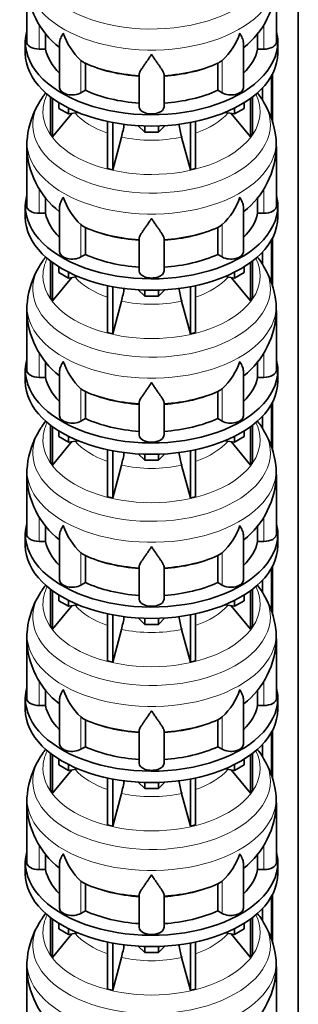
# Model space of a CAD drawing. Header units: millimetres. Extents: x 148 to 904, y -3991 to 2524.
# Tile 7 of 30: x 690 to 891, y -3359 to -2649. Entities that reach past the tile are written whole.
import ezdxf

# ---------------------------------------------------------------- set-up
doc = ezdxf.new("R2010")
doc.units = ezdxf.units.MM
doc.layers.add('MID_134-19', color=7, linetype='Continuous')
doc.layers.add('VSI134_DIFFUSORE', color=7, linetype='Continuous')

# ---------------------------------------------------------------- blocks, each defined once
blk = doc.blocks.new('SE4')
at = {"layer": 'MID_134-19', "color": 7, "linetype": 'Continuous', "lineweight": 35}
for p, q in [((891.05, -3700.02), (891.05, -1437.98)), ((871.79, -2689.16), (871.79, -2720.6)), ((872.54, -2687.75), (872.54, -2722.95)), ((865.27, -2697.93), (865.27, -2706.92)), ((871.79, -2807.55), (871.79, -2839)), ((872.54, -2806.14), (872.54, -2841.34)), ((865.27, -2816.33), (865.27, -2825.32)), ((871.79, -2925.94), (871.79, -2957.39)), ((872.54, -2924.53), (872.54, -2959.74)), ((865.27, -2934.72), (865.27, -2943.71)), ((871.79, -3044.33), (871.79, -3075.78)), ((872.54, -3042.92), (872.54, -3078.13)), ((865.27, -3053.11), (865.27, -3062.1)), ((871.79, -3162.73), (871.79, -3194.17)), ((872.54, -3161.32), (872.54, -3196.52)), ((865.27, -3171.5), (865.27, -3180.49)), ((871.79, -3281.12), (871.79, -3312.56)), ((872.54, -3279.71), (872.54, -3314.91)), ((865.27, -3289.9), (865.27, -3298.88))]:
    blk.add_line(p, q, dxfattribs=at)
at = {"layer": 'VSI134_DIFFUSORE', "color": 7, "linetype": 'Continuous', "lineweight": 35}
for p, q in [((695.24, -2621.71), (695.24, -2664.77)), ((875.24, -2664.77), (875.24, -2621.71)), ((708.77, -2669.96), (708.77, -2658.5)), ((861.71, -2658.53), (861.71, -2669.96)), ((694.24, -2664.77), (694.24, -2672.93)), ((704.24, -2669.96), (708.77, -2669.96)), ((718.96, -2665.67), (718.96, -2697.83)), ((851.51, -2697.83), (851.51, -2665.55)), ((861.71, -2669.96), (866.24, -2669.96)), ((876.24, -2672.93), (876.24, -2664.77)), ((735.75, -2679.21), (734.33, -2678.16)), ((737.53, -2699.66), (737.53, -2680.18)), ((832.95, -2680.18), (832.95, -2699.66)), ((836.15, -2678.16), (834.73, -2679.21)), ((776.24, -2711.53), (776.24, -2688.19)), ((794.24, -2711.53), (794.24, -2688.19)), ((712.41, -2704.43), (712.41, -2731.11)), ((713.94, -2705.58), (713.94, -2733.24)), ((734.33, -2701.51), (737.53, -2699.66)), ((832.95, -2699.66), (836.15, -2701.51)), ((856.53, -2705.58), (856.53, -2733.24)), ((858.07, -2704.43), (858.07, -2731.11)), ((718.48, -2712.69), (718.48, -2708.64)), ((725.42, -2716.7), (718.48, -2712.69)), ((725.42, -2716.7), (725.42, -2712.53)), ((845.05, -2716.7), (845.05, -2712.53)), ((851.99, -2712.69), (845.05, -2716.7)), ((851.99, -2712.69), (851.99, -2708.64)), ((713.94, -2733.24), (727.8, -2716.33)), ((732.25, -2715.64), (725.42, -2716.7)), ((845.05, -2716.7), (838.23, -2715.64)), ((842.67, -2716.33), (856.53, -2733.24)), ((753.54, -2722.18), (753.54, -2756.11)), ((757.24, -2722.92), (757.24, -2756.99)), ((780.33, -2729.83), (775.68, -2725.18)), ((780.33, -2729.83), (780.33, -2725.39)), ((794.8, -2725.18), (790.15, -2729.83)), ((790.15, -2729.83), (790.15, -2725.39)), ((813.24, -2722.92), (813.24, -2756.99)), ((816.93, -2722.18), (816.93, -2756.11)), ((712.41, -2731.11), (713.94, -2733.24)), ((757.24, -2756.99), (763.51, -2733.37)), ((790.15, -2729.83), (780.33, -2729.83)), ((806.96, -2733.37), (813.24, -2756.99)), ((856.53, -2733.24), (858.07, -2731.11)), ((695.24, -2740.1), (695.24, -2783.16)), ((875.24, -2783.16), (875.24, -2740.1)), ((753.54, -2756.11), (757.24, -2756.99)), ((813.24, -2756.99), (816.93, -2756.11)), ((708.77, -2788.35), (708.77, -2776.9)), ((861.71, -2776.92), (861.71, -2788.35)), ((694.24, -2783.16), (694.24, -2791.32)), ((718.96, -2784.06), (718.96, -2816.23)), ((851.51, -2816.23), (851.51, -2783.94)), ((876.24, -2791.32), (876.24, -2783.16)), ((704.24, -2788.35), (708.77, -2788.35)), ((861.71, -2788.35), (866.24, -2788.35)), ((735.75, -2797.61), (734.33, -2796.55)), ((737.53, -2818.05), (737.53, -2798.58)), ((832.95, -2798.58), (832.95, -2818.05)), ((836.15, -2796.55), (834.73, -2797.61)), ((776.24, -2829.92), (776.24, -2806.58)), ((794.24, -2829.92), (794.24, -2806.58)), ((734.33, -2819.9), (737.53, -2818.05)), ((832.95, -2818.05), (836.15, -2819.9)), ((712.41, -2822.83), (712.41, -2849.5)), ((713.94, -2823.97), (713.94, -2851.64)), ((718.48, -2831.08), (718.48, -2827.03)), ((851.99, -2831.08), (851.99, -2827.03)), ((856.53, -2823.97), (856.53, -2851.64)), ((858.07, -2822.83), (858.07, -2849.5)), ((725.42, -2835.09), (718.48, -2831.08)), ((725.42, -2835.09), (725.42, -2830.92)), ((732.25, -2834.04), (725.42, -2835.09)), ((845.05, -2835.09), (838.23, -2834.04)), ((845.05, -2835.09), (845.05, -2830.92)), ((851.99, -2831.08), (845.05, -2835.09)), ((713.94, -2851.64), (727.8, -2834.72)), ((753.54, -2840.57), (753.54, -2874.5)), ((757.24, -2841.31), (757.24, -2875.38)), ((813.24, -2841.31), (813.24, -2875.38)), ((816.93, -2840.57), (816.93, -2874.5)), ((842.67, -2834.72), (856.53, -2851.64)), ((780.33, -2848.22), (775.68, -2843.57)), ((780.33, -2848.22), (780.33, -2843.79)), ((790.15, -2848.22), (780.33, -2848.22)), ((794.8, -2843.57), (790.15, -2848.22)), ((790.15, -2848.22), (790.15, -2843.79)), ((712.41, -2849.5), (713.94, -2851.64)), ((757.24, -2875.38), (763.51, -2851.76)), ((806.96, -2851.76), (813.24, -2875.38)), ((856.53, -2851.64), (858.07, -2849.5)), ((695.24, -2858.49), (695.24, -2901.55)), ((875.24, -2901.55), (875.24, -2858.49)), ((753.54, -2874.5), (757.24, -2875.38)), ((813.24, -2875.38), (816.93, -2874.5)), ((708.77, -2906.75), (708.77, -2895.29)), ((861.71, -2895.31), (861.71, -2906.75)), ((694.24, -2901.55), (694.24, -2909.72)), ((718.96, -2902.45), (718.96, -2934.62)), ((851.51, -2934.62), (851.51, -2902.33)), ((876.24, -2909.72), (876.24, -2901.55)), ((704.24, -2906.75), (708.77, -2906.75)), ((861.71, -2906.75), (866.24, -2906.75)), ((735.75, -2916), (734.33, -2914.95)), ((737.53, -2936.44), (737.53, -2916.97)), ((832.95, -2916.97), (832.95, -2936.44)), ((836.15, -2914.95), (834.73, -2916)), ((776.24, -2948.32), (776.24, -2924.97)), ((794.24, -2948.32), (794.24, -2924.97)), ((734.33, -2938.29), (737.53, -2936.44)), ((832.95, -2936.44), (836.15, -2938.29)), ((712.41, -2941.22), (712.41, -2967.9)), ((713.94, -2942.36), (713.94, -2970.03)), ((718.48, -2949.48), (718.48, -2945.42)), ((851.99, -2949.48), (851.99, -2945.42)), ((856.53, -2942.36), (856.53, -2970.03)), ((858.07, -2941.22), (858.07, -2967.9)), ((713.94, -2970.03), (727.8, -2953.11)), ((725.42, -2953.48), (718.48, -2949.48)), ((725.42, -2953.48), (725.42, -2949.31)), ((732.25, -2952.43), (725.42, -2953.48)), ((845.05, -2953.48), (838.23, -2952.43)), ((842.67, -2953.11), (856.53, -2970.03)), ((845.05, -2953.48), (845.05, -2949.31)), ((851.99, -2949.48), (845.05, -2953.48)), ((753.54, -2958.96), (753.54, -2992.89)), ((757.24, -2959.71), (757.24, -2993.78)), ((780.33, -2966.61), (775.68, -2961.96)), ((794.8, -2961.96), (790.15, -2966.61)), ((813.24, -2959.71), (813.24, -2993.78)), ((816.93, -2958.96), (816.93, -2992.89)), ((712.41, -2967.9), (713.94, -2970.03)), ((780.33, -2966.61), (780.33, -2962.18)), ((790.15, -2966.61), (780.33, -2966.61)), ((790.15, -2966.61), (790.15, -2962.18)), ((856.53, -2970.03), (858.07, -2967.9)), ((757.24, -2993.78), (763.51, -2970.16)), ((806.96, -2970.16), (813.24, -2993.78)), ((695.24, -2976.89), (695.24, -3019.94)), ((875.24, -3019.94), (875.24, -2976.89)), ((753.54, -2992.89), (757.24, -2993.78)), ((813.24, -2993.78), (816.93, -2992.89)), ((708.77, -3025.14), (708.77, -3013.68)), ((861.71, -3013.71), (861.71, -3025.14)), ((694.24, -3019.94), (694.24, -3028.11)), ((704.24, -3025.14), (708.77, -3025.14)), ((718.96, -3020.85), (718.96, -3053.01)), ((851.51, -3053.01), (851.51, -3020.72)), ((861.71, -3025.14), (866.24, -3025.14)), ((876.24, -3028.11), (876.24, -3019.94)), ((735.75, -3034.39), (734.33, -3033.34)), ((737.53, -3054.84), (737.53, -3035.36)), ((832.95, -3035.36), (832.95, -3054.84)), ((836.15, -3033.34), (834.73, -3034.39)), ((776.24, -3066.71), (776.24, -3043.36)), ((794.24, -3066.71), (794.24, -3043.36)), ((712.41, -3059.61), (712.41, -3086.29)), ((713.94, -3060.76), (713.94, -3088.42)), ((734.33, -3056.68), (737.53, -3054.84)), ((832.95, -3054.84), (836.15, -3056.68)), ((856.53, -3060.76), (856.53, -3088.42)), ((858.07, -3059.61), (858.07, -3086.29)), ((718.48, -3067.87), (718.48, -3063.81)), ((725.42, -3071.87), (718.48, -3067.87)), ((725.42, -3071.87), (725.42, -3067.7)), ((845.05, -3071.87), (845.05, -3067.7)), ((851.99, -3067.87), (845.05, -3071.87)), ((851.99, -3067.87), (851.99, -3063.81)), ((713.94, -3088.42), (727.8, -3071.51)), ((732.25, -3070.82), (725.42, -3071.87)), ((845.05, -3071.87), (838.23, -3070.82)), ((842.67, -3071.51), (856.53, -3088.42)), ((753.54, -3077.36), (753.54, -3111.28)), ((757.24, -3078.1), (757.24, -3112.17)), ((780.33, -3085.01), (775.68, -3080.36)), ((780.33, -3085.01), (780.33, -3080.57)), ((794.8, -3080.36), (790.15, -3085.01)), ((790.15, -3085.01), (790.15, -3080.57)), ((813.24, -3078.1), (813.24, -3112.17)), ((816.93, -3077.36), (816.93, -3111.28)), ((712.41, -3086.29), (713.94, -3088.42)), ((757.24, -3112.17), (763.51, -3088.55)), ((790.15, -3085.01), (780.33, -3085.01)), ((806.96, -3088.55), (813.24, -3112.17)), ((856.53, -3088.42), (858.07, -3086.29)), ((695.24, -3095.28), (695.24, -3138.33)), ((875.24, -3138.33), (875.24, -3095.28)), ((753.54, -3111.28), (757.24, -3112.17)), ((813.24, -3112.17), (816.93, -3111.28)), ((708.77, -3143.53), (708.77, -3132.07)), ((861.71, -3132.1), (861.71, -3143.53)), ((694.24, -3138.33), (694.24, -3146.5)), ((718.96, -3139.24), (718.96, -3171.4)), ((851.51, -3171.4), (851.51, -3139.12)), ((876.24, -3146.5), (876.24, -3138.33)), ((704.24, -3143.53), (708.77, -3143.53)), ((861.71, -3143.53), (866.24, -3143.53)), ((735.75, -3152.78), (734.33, -3151.73)), ((737.53, -3173.23), (737.53, -3153.75)), ((832.95, -3153.75), (832.95, -3173.23)), ((836.15, -3151.73), (834.73, -3152.78)), ((776.24, -3185.1), (776.24, -3161.75)), ((794.24, -3185.1), (794.24, -3161.75)), ((734.33, -3175.08), (737.53, -3173.23)), ((832.95, -3173.23), (836.15, -3175.08)), ((712.41, -3178), (712.41, -3204.68)), ((713.94, -3179.15), (713.94, -3206.81)), ((718.48, -3186.26), (718.48, -3182.2)), ((851.99, -3186.26), (851.99, -3182.2)), ((856.53, -3179.15), (856.53, -3206.81)), ((858.07, -3178), (858.07, -3204.68)), ((725.42, -3190.27), (718.48, -3186.26)), ((725.42, -3190.27), (725.42, -3186.09)), ((732.25, -3189.21), (725.42, -3190.27)), ((845.05, -3190.27), (838.23, -3189.21)), ((845.05, -3190.27), (845.05, -3186.09)), ((851.99, -3186.26), (845.05, -3190.27)), ((713.94, -3206.81), (727.8, -3189.9)), ((753.54, -3195.75), (753.54, -3229.68)), ((757.24, -3196.49), (757.24, -3230.56)), ((813.24, -3196.49), (813.24, -3230.56)), ((816.93, -3195.75), (816.93, -3229.68)), ((842.67, -3189.9), (856.53, -3206.81)), ((780.33, -3203.4), (775.68, -3198.75)), ((780.33, -3203.4), (780.33, -3198.96)), ((790.15, -3203.4), (780.33, -3203.4)), ((794.8, -3198.75), (790.15, -3203.4)), ((790.15, -3203.4), (790.15, -3198.96)), ((712.41, -3204.68), (713.94, -3206.81)), ((757.24, -3230.56), (763.51, -3206.94)), ((806.96, -3206.94), (813.24, -3230.56)), ((856.53, -3206.81), (858.07, -3204.68)), ((695.24, -3213.67), (695.24, -3256.73)), ((875.24, -3256.73), (875.24, -3213.67)), ((753.54, -3229.68), (757.24, -3230.56)), ((813.24, -3230.56), (816.93, -3229.68)), ((708.77, -3261.92), (708.77, -3250.46)), ((861.71, -3250.49), (861.71, -3261.92)), ((694.24, -3256.73), (694.24, -3264.89)), ((718.96, -3257.63), (718.96, -3289.79)), ((851.51, -3289.79), (851.51, -3257.51)), ((876.24, -3264.89), (876.24, -3256.73)), ((704.24, -3261.92), (708.77, -3261.92)), ((861.71, -3261.92), (866.24, -3261.92)), ((735.75, -3271.17), (734.33, -3270.12)), ((737.53, -3291.62), (737.53, -3272.14)), ((832.95, -3272.14), (832.95, -3291.62)), ((836.15, -3270.12), (834.73, -3271.17)), ((776.24, -3303.49), (776.24, -3280.15)), ((794.24, -3303.49), (794.24, -3280.15)), ((734.33, -3293.47), (737.53, -3291.62)), ((832.95, -3291.62), (836.15, -3293.47)), ((712.41, -3296.39), (712.41, -3323.07)), ((713.94, -3297.54), (713.94, -3325.2)), ((718.48, -3304.65), (718.48, -3300.6)), ((851.99, -3304.65), (851.99, -3300.6)), ((856.53, -3297.54), (856.53, -3325.2)), ((858.07, -3296.39), (858.07, -3323.07)), ((713.94, -3325.2), (727.8, -3308.29)), ((725.42, -3308.66), (718.48, -3304.65)), ((725.42, -3308.66), (725.42, -3304.49)), ((732.25, -3307.6), (725.42, -3308.66)), ((845.05, -3308.66), (838.23, -3307.6)), ((842.67, -3308.29), (856.53, -3325.2)), ((845.05, -3308.66), (845.05, -3304.49)), ((851.99, -3304.65), (845.05, -3308.66)), ((753.54, -3314.14), (753.54, -3348.07)), ((757.24, -3314.88), (757.24, -3348.95)), ((780.33, -3321.79), (775.68, -3317.14)), ((794.8, -3317.14), (790.15, -3321.79)), ((813.24, -3314.88), (813.24, -3348.95)), ((816.93, -3314.14), (816.93, -3348.07)), ((712.41, -3323.07), (713.94, -3325.2)), ((780.33, -3321.79), (780.33, -3317.35)), ((790.15, -3321.79), (780.33, -3321.79)), ((790.15, -3321.79), (790.15, -3317.35)), ((856.53, -3325.2), (858.07, -3323.07)), ((757.24, -3348.95), (763.51, -3325.33)), ((806.96, -3325.33), (813.24, -3348.95)), ((695.24, -3332.06), (695.24, -3375.12)), ((875.24, -3375.12), (875.24, -3332.06)), ((753.54, -3348.07), (757.24, -3348.95)), ((813.24, -3348.95), (816.93, -3348.07))]:
    blk.add_line(p, q, dxfattribs=at)
at = {"layer": 'VSI134_DIFFUSORE', "color": 4, "linetype": 'Continuous', "lineweight": 9}
for p, q in [((704.24, -2669.96), (704.24, -2652.17)), ((866.24, -2669.96), (866.24, -2652.21)), ((734.33, -2701.51), (734.33, -2678.16)), ((836.15, -2701.51), (836.15, -2678.16)), ((704.24, -2788.35), (704.24, -2770.56)), ((866.24, -2788.35), (866.24, -2770.6)), ((734.33, -2819.9), (734.33, -2796.55)), ((836.15, -2819.9), (836.15, -2796.55)), ((704.24, -2906.75), (704.24, -2888.95)), ((866.24, -2906.75), (866.24, -2888.99)), ((734.33, -2938.29), (734.33, -2914.95)), ((836.15, -2938.29), (836.15, -2914.95)), ((704.24, -3025.14), (704.24, -3007.34)), ((866.24, -3025.14), (866.24, -3007.38)), ((734.33, -3056.68), (734.33, -3033.34)), ((836.15, -3056.68), (836.15, -3033.34)), ((704.24, -3143.53), (704.24, -3125.74)), ((866.24, -3143.53), (866.24, -3125.77)), ((734.33, -3175.08), (734.33, -3151.73)), ((836.15, -3175.08), (836.15, -3151.73)), ((704.24, -3261.92), (704.24, -3244.13)), ((866.24, -3261.92), (866.24, -3244.17)), ((734.33, -3293.47), (734.33, -3270.12)), ((836.15, -3293.47), (836.15, -3270.12))]:
    blk.add_line(p, q, dxfattribs=at)
at = {"layer": 'VSI134_DIFFUSORE', "color": 7, "linetype": 'Continuous', "lineweight": 35}
for centre, radius, start, end in [((756.49, -2620.71), 61.12, 180.94936, 231.94634), ((813.96, -2620.64), 61.18, 308.05048, 358.98737), ((766.83, -2643.21), 47.73, 198.63732, 227.08568), ((803.65, -2643.21), 47.73, 312.91434, 341.36277), ((743.66, -2666.82), 14.7, 237.45087, 245.35655), ((826.82, -2666.82), 14.7, 294.64345, 302.54913), ((762.49, -2742.33), 67.35, 142.60392, 149.50197), ((806.76, -2743.52), 69.06, 30.44465, 37.81889), ((754.25, -2739.45), 58.81, 147.8813, 174.26427), ((813.09, -2740.73), 62.18, 6.6488, 31.19199), ((673.67, -2709.06), 93.08, 344.85704, 350.84568), ((895.49, -2709.27), 91.75, 189.16523, 195.23149), ((720.26, -2738.19), 24.95, 169.27311, 184.43344), ((837.06, -2738.72), 38.09, 357.90682, 7.81947), ((756.49, -2739.1), 61.12, 180.94936, 231.94634), ((813.96, -2739.03), 61.18, 308.05048, 358.98737), ((766.83, -2761.6), 47.73, 198.63732, 227.08568), ((803.65, -2761.6), 47.73, 312.91434, 341.36277), ((743.66, -2785.21), 14.7, 237.45087, 245.35655), ((826.82, -2785.21), 14.7, 294.64345, 302.54913), ((762.49, -2860.72), 67.35, 142.60392, 149.50197), ((806.76, -2861.91), 69.06, 30.44465, 37.81889), ((754.25, -2857.84), 58.81, 147.8813, 174.26427), ((813.09, -2859.13), 62.18, 6.6488, 31.19199), ((673.67, -2827.45), 93.08, 344.85704, 350.84568), ((895.49, -2827.66), 91.75, 189.16523, 195.23149), ((720.26, -2856.58), 24.95, 169.27311, 184.43344), ((837.06, -2857.11), 38.09, 357.90682, 7.81947), ((756.49, -2857.49), 61.12, 180.94936, 231.94634), ((813.96, -2857.42), 61.18, 308.05048, 358.98737), ((766.83, -2879.99), 47.73, 198.63732, 227.08568), ((803.65, -2879.99), 47.73, 312.91434, 341.36277), ((743.66, -2903.61), 14.7, 237.45087, 245.35655), ((826.82, -2903.61), 14.7, 294.64345, 302.54913), ((762.49, -2979.12), 67.35, 142.60392, 149.50197), ((806.76, -2980.3), 69.06, 30.44465, 37.81889), ((754.25, -2976.23), 58.81, 147.8813, 174.26427), ((813.09, -2977.52), 62.18, 6.6488, 31.19199), ((673.67, -2945.84), 93.08, 344.85704, 350.84568), ((895.49, -2946.05), 91.75, 189.16523, 195.23149), ((720.26, -2974.97), 24.95, 169.27311, 184.43344), ((837.06, -2975.51), 38.09, 357.90682, 7.81947), ((756.49, -2975.89), 61.12, 180.94936, 231.94634), ((813.96, -2975.82), 61.18, 308.05048, 358.98737), ((766.83, -2998.38), 47.73, 198.63732, 227.08568), ((803.65, -2998.38), 47.73, 312.91434, 341.36277), ((743.66, -3022), 14.7, 237.45087, 245.35655), ((826.82, -3022), 14.7, 294.64345, 302.54913), ((762.49, -3097.51), 67.35, 142.60392, 149.50197), ((806.76, -3098.7), 69.06, 30.44465, 37.81889), ((754.25, -3094.62), 58.81, 147.8813, 174.26427), ((813.09, -3095.91), 62.18, 6.6488, 31.19199), ((673.67, -3064.23), 93.08, 344.85704, 350.84568), ((895.49, -3064.44), 91.75, 189.16523, 195.23149), ((720.26, -3093.36), 24.95, 169.27311, 184.43344), ((837.06, -3093.9), 38.09, 357.90682, 7.81947), ((756.49, -3094.28), 61.12, 180.94936, 231.94634), ((813.96, -3094.21), 61.18, 308.05048, 358.98737), ((766.83, -3116.77), 47.73, 198.63732, 227.08568), ((803.65, -3116.77), 47.73, 312.91434, 341.36277), ((743.66, -3140.39), 14.7, 237.45087, 245.35655), ((826.82, -3140.39), 14.7, 294.64345, 302.54913), ((762.49, -3215.9), 67.35, 142.60392, 149.50197), ((806.76, -3217.09), 69.06, 30.44465, 37.81889), ((754.25, -3213.01), 58.81, 147.8813, 174.26427), ((813.09, -3214.3), 62.18, 6.6488, 31.19199), ((673.67, -3182.63), 93.08, 344.85704, 350.84568), ((895.49, -3182.83), 91.75, 189.16523, 195.23149), ((720.26, -3211.75), 24.95, 169.27311, 184.43344), ((837.06, -3212.29), 38.09, 357.90682, 7.81947), ((756.49, -3212.67), 61.12, 180.94936, 231.94634), ((813.96, -3212.6), 61.18, 308.05048, 358.98737), ((766.83, -3235.17), 47.73, 198.63732, 227.08568), ((803.65, -3235.17), 47.73, 312.91434, 341.36277), ((743.66, -3258.78), 14.7, 237.45087, 245.35655), ((826.82, -3258.78), 14.7, 294.64345, 302.54913), ((762.49, -3334.29), 67.35, 142.60392, 149.50197), ((806.76, -3335.48), 69.06, 30.44465, 37.81889), ((754.25, -3331.41), 58.81, 147.8813, 174.26427), ((813.09, -3332.69), 62.18, 6.6488, 31.19199), ((673.67, -3301.02), 93.08, 344.85704, 350.84568), ((895.49, -3301.23), 91.75, 189.16523, 195.23149), ((720.26, -3330.15), 24.95, 169.27311, 184.43344), ((837.06, -3330.68), 38.09, 357.90682, 7.81947), ((756.49, -3331.06), 61.12, 180.94936, 231.94634), ((813.96, -3330.99), 61.18, 308.05048, 358.98737)]:
    blk.add_arc(centre, radius, start, end, dxfattribs=at)
at = {"layer": 'VSI134_DIFFUSORE', "color": 4, "linetype": 'Continuous', "lineweight": 9}
for centre, major_axis, start_param, end_param in [((785.24, -2605.99), (85.67, 0), 2.809493, 6.283185), ((785.24, -2618.75), (-89.83, 0), 0, 3.209836), ((785.24, -2643.29), (-79.5, 0), 0.898849, 1.457346), ((785.24, -2643.29), (79.5, 0), 4.82584, 5.384336), ((785.24, -2715.19), (-78.3, 0), 0, 3.425204), ((785.24, -2715.19), (-78.3, 0), 5.999574, 6.283185), ((785.24, -2724.38), (85.67, 0), 2.809493, 6.283185), ((785.24, -2724.38), (85.67, 0), 0, 0.327073), ((785.24, -2700.08), (-61.63, 0), 0.463231, 1.030574), ((785.24, -2700.08), (61.63, 0), 5.252612, 5.819954), ((785.24, -2737.14), (-89.83, 0), 0, 3.209836), ((785.24, -2737.14), (-89.83, 0), 6.215046, 6.283185), ((785.24, -2700.08), (-61.63, 0), 1.210556, 1.931037), ((785.24, -2761.68), (-79.5, 0), 0.898849, 1.457346), ((785.24, -2761.68), (79.5, 0), 4.82584, 5.384336), ((785.24, -2842.78), (85.67, 0), 2.809493, 6.283185), ((785.24, -2833.58), (-78.3, 0), 0, 3.425204), ((785.24, -2833.58), (-78.3, 0), 5.999574, 6.283185), ((785.24, -2842.78), (85.67, 0), 0, 0.327073), ((785.24, -2818.47), (-61.63, 0), 0.463231, 1.030574), ((785.24, -2818.47), (61.63, 0), 5.252612, 5.819954), ((785.24, -2855.53), (-89.83, 0), 0, 3.209836), ((785.24, -2855.53), (-89.83, 0), 6.215046, 6.283185), ((785.24, -2818.47), (-61.63, 0), 1.210556, 1.931037), ((785.24, -2880.08), (-79.5, 0), 0.898849, 1.457346), ((785.24, -2880.08), (79.5, 0), 4.82584, 5.384336), ((785.24, -2951.98), (-78.3, 0), 0, 3.425204), ((785.24, -2951.98), (-78.3, 0), 5.999574, 6.283185), ((785.24, -2961.17), (85.67, 0), 2.809493, 6.283185), ((785.24, -2961.17), (85.67, 0), 0, 0.327073), ((785.24, -2936.86), (-61.63, 0), 0.463231, 1.030574), ((785.24, -2936.86), (61.63, 0), 5.252612, 5.819954), ((785.24, -2973.92), (-89.83, 0), 0, 3.209836), ((785.24, -2973.92), (-89.83, 0), 6.215046, 6.283185), ((785.24, -2936.86), (-61.63, 0), 1.210556, 1.931037), ((785.24, -2998.47), (-79.5, 0), 0.898849, 1.457346), ((785.24, -2998.47), (79.5, 0), 4.82584, 5.384336), ((785.24, -3070.37), (-78.3, 0), 0, 3.425204), ((785.24, -3070.37), (-78.3, 0), 5.999574, 6.283185), ((785.24, -3079.56), (85.67, 0), 2.809493, 6.283185), ((785.24, -3079.56), (85.67, 0), 0, 0.327073), ((785.24, -3055.25), (-61.63, 0), 0.463231, 1.030574), ((785.24, -3055.25), (61.63, 0), 5.252612, 5.819954), ((785.24, -3092.32), (-89.83, 0), 0, 3.209836), ((785.24, -3092.32), (-89.83, 0), 6.215046, 6.283185), ((785.24, -3055.25), (-61.63, 0), 1.210556, 1.931037), ((785.24, -3116.86), (-79.5, 0), 0.898849, 1.457346), ((785.24, -3116.86), (79.5, 0), 4.82584, 5.384336), ((785.24, -3197.95), (85.67, 0), 2.809493, 6.283185), ((785.24, -3188.76), (-78.3, 0), 0, 3.425204), ((785.24, -3188.76), (-78.3, 0), 5.999574, 6.283185), ((785.24, -3197.95), (85.67, 0), 0, 0.327073), ((785.24, -3173.64), (-61.63, 0), 0.463231, 1.030574), ((785.24, -3173.64), (61.63, 0), 5.252612, 5.819954), ((785.24, -3210.71), (-89.83, 0), 0, 3.209836), ((785.24, -3210.71), (-89.83, 0), 6.215046, 6.283185), ((785.24, -3173.64), (-61.63, 0), 1.210556, 1.931037), ((785.24, -3235.25), (-79.5, 0), 0.898849, 1.457346), ((785.24, -3235.25), (79.5, 0), 4.82584, 5.384336), ((785.24, -3307.15), (-78.3, 0), 0, 3.425204), ((785.24, -3307.15), (-78.3, 0), 5.999574, 6.283185), ((785.24, -3316.34), (85.67, 0), 2.809493, 6.283185), ((785.24, -3316.34), (85.67, 0), 0, 0.327073), ((785.24, -3292.04), (-61.63, 0), 0.463231, 1.030574), ((785.24, -3292.04), (61.63, 0), 5.252612, 5.819954), ((785.24, -3329.1), (-89.83, 0), 0, 3.209836), ((785.24, -3329.1), (-89.83, 0), 6.215046, 6.283185), ((785.24, -3292.04), (-61.63, 0), 1.210556, 1.931037)]:
    blk.add_ellipse(centre, major_axis=major_axis, ratio=0.57735, start_param=start_param, end_param=end_param, dxfattribs=at)
at = {"layer": 'VSI134_DIFFUSORE', "color": 7, "linetype": 'Continuous', "lineweight": 35}
for centre, major_axis, start_param, end_param in [((785.24, -2664.77), (91, 0), 2.993207, 6.283185), ((785.24, -2664.77), (91, 0), 0, 0.148386), ((704.24, -2664.77), (9, 0), 3.141593, 4.712389), ((785.24, -2664.77), (-77, 0), 0.117151, 0.534109), ((785.24, -2664.77), (77, 0), 5.749077, 6.166034), ((866.24, -2664.77), (-9, 0), 1.570796, 3.141593), ((785.24, -2672.93), (-91, 0), 0, 3.141593), ((785.24, -2645.29), (-77, 0), 0.902549, 1.453645), ((785.24, -2645.29), (77, 0), 4.82954, 5.380636), ((727.96, -2697.83), (9, 0), 3.141593, 5.497787), ((842.51, -2697.83), (-9, 0), 0.785398, 3.141593), ((785.24, -2664.77), (-77, 0), 0.902549, 1.453645), ((785.24, -2664.77), (77, 0), 4.82954, 5.380636), ((785.24, -2711.53), (-9, 0), 0, 3.141593), ((785.24, -2783.16), (91, 0), 2.993207, 6.283185), ((785.24, -2783.16), (91, 0), 0, 0.148386), ((704.24, -2783.16), (9, 0), 3.141593, 4.712389), ((866.24, -2783.16), (-9, 0), 1.570796, 3.141593), ((785.24, -2791.32), (-91, 0), 0, 3.141593), ((785.24, -2783.16), (-77, 0), 0.117151, 0.534109), ((785.24, -2783.16), (77, 0), 5.749077, 6.166034), ((785.24, -2763.68), (-77, 0), 0.902549, 1.453645), ((785.24, -2763.68), (77, 0), 4.82954, 5.380636), ((727.96, -2816.23), (9, 0), 3.141593, 5.497787), ((785.24, -2783.16), (-77, 0), 0.902549, 1.453645), ((785.24, -2783.16), (77, 0), 4.82954, 5.380636), ((842.51, -2816.23), (-9, 0), 0.785398, 3.141593), ((785.24, -2829.92), (-9, 0), 0, 3.141593), ((785.24, -2901.55), (91, 0), 2.993207, 6.283185), ((785.24, -2901.55), (91, 0), 0, 0.148386), ((704.24, -2901.55), (9, 0), 3.141593, 4.712389), ((866.24, -2901.55), (-9, 0), 1.570796, 3.141593), ((785.24, -2909.72), (-91, 0), 0, 3.141593), ((785.24, -2901.55), (-77, 0), 0.117151, 0.534109), ((785.24, -2901.55), (77, 0), 5.749077, 6.166034), ((785.24, -2882.07), (-77, 0), 0.902549, 1.453645), ((785.24, -2882.07), (77, 0), 4.82954, 5.380636), ((727.96, -2934.62), (9, 0), 3.141593, 5.497787), ((785.24, -2901.55), (-77, 0), 0.902549, 1.453645), ((785.24, -2901.55), (77, 0), 4.82954, 5.380636), ((842.51, -2934.62), (-9, 0), 0.785398, 3.141593), ((785.24, -2948.32), (-9, 0), 0, 3.141593), ((785.24, -3019.94), (91, 0), 2.993207, 6.283185), ((785.24, -3019.94), (91, 0), 0, 0.148386), ((704.24, -3019.94), (9, 0), 3.141593, 4.712389), ((785.24, -3019.94), (-77, 0), 0.117151, 0.534109), ((785.24, -3019.94), (77, 0), 5.749077, 6.166034), ((866.24, -3019.94), (-9, 0), 1.570796, 3.141593), ((785.24, -3028.11), (-91, 0), 0, 3.141593), ((785.24, -3000.47), (-77, 0), 0.902549, 1.453645), ((785.24, -3000.47), (77, 0), 4.82954, 5.380636), ((727.96, -3053.01), (9, 0), 3.141593, 5.497787), ((842.51, -3053.01), (-9, 0), 0.785398, 3.141593), ((785.24, -3019.94), (-77, 0), 0.902549, 1.453645), ((785.24, -3019.94), (77, 0), 4.82954, 5.380636), ((785.24, -3066.71), (-9, 0), 0, 3.141593), ((785.24, -3138.33), (91, 0), 2.993207, 6.283185), ((785.24, -3138.33), (91, 0), 0, 0.148386), ((704.24, -3138.33), (9, 0), 3.141593, 4.712389), ((866.24, -3138.33), (-9, 0), 1.570796, 3.141593), ((785.24, -3146.5), (-91, 0), 0, 3.141593), ((785.24, -3138.33), (-77, 0), 0.117151, 0.534109), ((785.24, -3138.33), (77, 0), 5.749077, 6.166034), ((785.24, -3118.86), (-77, 0), 0.902549, 1.453645), ((785.24, -3118.86), (77, 0), 4.82954, 5.380636), ((727.96, -3171.4), (9, 0), 3.141593, 5.497787), ((785.24, -3138.33), (-77, 0), 0.902549, 1.453645), ((785.24, -3138.33), (77, 0), 4.82954, 5.380636), ((842.51, -3171.4), (-9, 0), 0.785398, 3.141593), ((785.24, -3185.1), (-9, 0), 0, 3.141593), ((785.24, -3256.73), (91, 0), 2.993207, 6.283185), ((785.24, -3256.73), (91, 0), 0, 0.148386), ((704.24, -3256.73), (9, 0), 3.141593, 4.712389), ((866.24, -3256.73), (-9, 0), 1.570796, 3.141593), ((785.24, -3264.89), (-91, 0), 0, 3.141593), ((785.24, -3256.73), (-77, 0), 0.117151, 0.534109), ((785.24, -3256.73), (77, 0), 5.749077, 6.166034), ((785.24, -3237.25), (-77, 0), 0.902549, 1.453645), ((785.24, -3237.25), (77, 0), 4.82954, 5.380636), ((727.96, -3289.79), (9, 0), 3.141593, 5.497787), ((785.24, -3256.73), (-77, 0), 0.902549, 1.453645), ((785.24, -3256.73), (77, 0), 4.82954, 5.380636), ((842.51, -3289.79), (-9, 0), 0.785398, 3.141593), ((785.24, -3303.49), (-9, 0), 0, 3.141593)]:
    blk.add_ellipse(centre, major_axis=major_axis, ratio=0.57735, start_param=start_param, end_param=end_param, dxfattribs=at)
for points, knots in [([(718.96, -2665.69), (718.96, -2665.53), (718.97, -2665.37), (719.05, -2664.2), (719.34, -2663.14), (720.01, -2661.47), (720.27, -2660.9), (720.73, -2660.01), (720.89, -2659.7), (721.14, -2659.24), (721.28, -2659.01), (721.41, -2658.78), (721.5, -2658.62), (721.55, -2658.54), (721.6, -2658.46)], [0.4600931, 0.4600931, 0.4600931, 0.4600931, 0.5, 0.5, 0.75, 0.75, 0.875, 0.875, 0.9375, 0.9375, 0.96875, 0.984375, 0.984375, 1, 1, 1, 1]), ([(851.51, -2665.64), (851.51, -2665.51), (851.51, -2665.37), (851.46, -2664.74), (851.37, -2664.22), (851.11, -2663.16), (850.92, -2662.61), (850.47, -2661.48), (850.21, -2660.9), (849.75, -2660.01), (849.59, -2659.71), (849.33, -2659.24), (849.24, -2659.09), (849.06, -2658.78), (848.97, -2658.62), (848.88, -2658.46)], [0.4658143, 0.4658143, 0.4658143, 0.4658143, 0.5, 0.5, 0.625, 0.625, 0.75, 0.75, 0.875, 0.875, 0.9375, 0.9375, 0.96875, 0.96875, 1, 1, 1, 1]), ([(785.24, -2673.68), (785.11, -2673.89), (784.97, -2674.1), (784.71, -2674.52), (784.57, -2674.73), (784.18, -2675.35), (783.91, -2675.75), (783.13, -2676.94), (782.61, -2677.71), (781.6, -2679.19), (781.1, -2679.9), (780.15, -2681.25), (779.7, -2681.89), (778.86, -2683.12), (778.46, -2683.69), (777.92, -2684.51), (777.75, -2684.78), (777.43, -2685.3), (777.27, -2685.55), (776.86, -2686.27), (776.64, -2686.71), (776.33, -2687.5), (776.24, -2687.87), (776.24, -2688.19)], [0, 0, 0, 0, 0.03125, 0.03125, 0.0625, 0.0625, 0.125, 0.125, 0.25, 0.25, 0.375, 0.375, 0.5, 0.5, 0.625, 0.625, 0.6875, 0.6875, 0.75, 0.75, 0.875, 0.875, 1, 1, 1, 1]), ([(794.24, -2688.19), (794.24, -2687.87), (794.15, -2687.51), (793.84, -2686.71), (793.61, -2686.27), (793.2, -2685.55), (793.05, -2685.3), (792.73, -2684.78), (792.56, -2684.52), (792.02, -2683.7), (791.62, -2683.12), (790.78, -2681.9), (790.32, -2681.25), (789.38, -2679.9), (788.88, -2679.19), (787.87, -2677.71), (787.35, -2676.95), (786.56, -2675.75), (786.3, -2675.35), (785.9, -2674.73), (785.77, -2674.52), (785.5, -2674.1), (785.37, -2673.89), (785.24, -2673.68)], [0, 0, 0, 0, 0.125, 0.125, 0.25, 0.25, 0.3125, 0.3125, 0.375, 0.375, 0.5, 0.5, 0.625, 0.625, 0.75, 0.75, 0.875, 0.875, 0.9375, 0.9375, 0.96875, 0.96875, 1, 1, 1, 1]), ([(718.96, -2784.09), (718.96, -2783.93), (718.97, -2783.76), (719.05, -2782.59), (719.34, -2781.54), (720.01, -2779.86), (720.27, -2779.29), (720.73, -2778.4), (720.89, -2778.1), (721.14, -2777.64), (721.28, -2777.4), (721.41, -2777.17), (721.5, -2777.01), (721.55, -2776.93), (721.6, -2776.85)], [0.4600931, 0.4600931, 0.4600931, 0.4600931, 0.5, 0.5, 0.75, 0.75, 0.875, 0.875, 0.9375, 0.9375, 0.96875, 0.984375, 0.984375, 1, 1, 1, 1]), ([(851.51, -2784.04), (851.51, -2783.9), (851.51, -2783.77), (851.46, -2783.13), (851.37, -2782.61), (851.11, -2781.55), (850.92, -2781), (850.47, -2779.88), (850.21, -2779.3), (849.75, -2778.4), (849.59, -2778.1), (849.33, -2777.64), (849.24, -2777.48), (849.06, -2777.17), (848.97, -2777.01), (848.88, -2776.85)], [0.4658143, 0.4658143, 0.4658143, 0.4658143, 0.5, 0.5, 0.625, 0.625, 0.75, 0.75, 0.875, 0.875, 0.9375, 0.9375, 0.96875, 0.96875, 1, 1, 1, 1]), ([(785.24, -2792.07), (785.11, -2792.28), (784.97, -2792.49), (784.71, -2792.91), (784.57, -2793.12), (784.18, -2793.74), (783.91, -2794.14), (783.13, -2795.34), (782.61, -2796.1), (781.6, -2797.58), (781.1, -2798.29), (780.15, -2799.64), (779.7, -2800.29), (778.86, -2801.51), (778.46, -2802.09), (777.92, -2802.91), (777.75, -2803.17), (777.43, -2803.69), (777.27, -2803.94), (776.86, -2804.66), (776.64, -2805.1), (776.33, -2805.9), (776.24, -2806.26), (776.24, -2806.58)], [0, 0, 0, 0, 0.03125, 0.03125, 0.0625, 0.0625, 0.125, 0.125, 0.25, 0.25, 0.375, 0.375, 0.5, 0.5, 0.625, 0.625, 0.6875, 0.6875, 0.75, 0.75, 0.875, 0.875, 1, 1, 1, 1]), ([(794.24, -2806.58), (794.24, -2806.26), (794.15, -2805.9), (793.84, -2805.1), (793.61, -2804.66), (793.2, -2803.94), (793.05, -2803.69), (792.73, -2803.17), (792.56, -2802.91), (792.02, -2802.09), (791.62, -2801.51), (790.78, -2800.29), (790.32, -2799.65), (789.38, -2798.29), (788.88, -2797.58), (787.87, -2796.11), (787.35, -2795.34), (786.56, -2794.15), (786.3, -2793.74), (785.9, -2793.12), (785.77, -2792.91), (785.5, -2792.49), (785.37, -2792.28), (785.24, -2792.07)], [0, 0, 0, 0, 0.125, 0.125, 0.25, 0.25, 0.3125, 0.3125, 0.375, 0.375, 0.5, 0.5, 0.625, 0.625, 0.75, 0.75, 0.875, 0.875, 0.9375, 0.9375, 0.96875, 0.96875, 1, 1, 1, 1]), ([(718.96, -2902.48), (718.96, -2902.32), (718.97, -2902.16), (719.05, -2900.98), (719.34, -2899.93), (720.01, -2898.25), (720.27, -2897.68), (720.73, -2896.79), (720.89, -2896.49), (721.14, -2896.03), (721.28, -2895.79), (721.41, -2895.56), (721.5, -2895.4), (721.55, -2895.32), (721.6, -2895.24)], [0.4600931, 0.4600931, 0.4600931, 0.4600931, 0.5, 0.5, 0.75, 0.75, 0.875, 0.875, 0.9375, 0.9375, 0.96875, 0.984375, 0.984375, 1, 1, 1, 1]), ([(851.51, -2902.43), (851.51, -2902.29), (851.51, -2902.16), (851.46, -2901.52), (851.37, -2901.01), (851.11, -2899.94), (850.92, -2899.39), (850.47, -2898.27), (850.21, -2897.69), (849.75, -2896.79), (849.59, -2896.49), (849.33, -2896.03), (849.24, -2895.87), (849.06, -2895.56), (848.97, -2895.4), (848.88, -2895.24)], [0.4658143, 0.4658143, 0.4658143, 0.4658143, 0.5, 0.5, 0.625, 0.625, 0.75, 0.75, 0.875, 0.875, 0.9375, 0.9375, 0.96875, 0.96875, 1, 1, 1, 1]), ([(785.24, -2910.46), (785.11, -2910.67), (784.97, -2910.89), (784.71, -2911.31), (784.57, -2911.51), (784.18, -2912.13), (783.91, -2912.54), (783.13, -2913.73), (782.61, -2914.49), (781.6, -2915.97), (781.1, -2916.68), (780.15, -2918.04), (779.7, -2918.68), (778.86, -2919.9), (778.46, -2920.48), (777.92, -2921.3), (777.75, -2921.56), (777.43, -2922.08), (777.27, -2922.33), (776.86, -2923.05), (776.64, -2923.49), (776.33, -2924.29), (776.24, -2924.65), (776.24, -2924.97)], [0, 0, 0, 0, 0.03125, 0.03125, 0.0625, 0.0625, 0.125, 0.125, 0.25, 0.25, 0.375, 0.375, 0.5, 0.5, 0.625, 0.625, 0.6875, 0.6875, 0.75, 0.75, 0.875, 0.875, 1, 1, 1, 1]), ([(794.24, -2924.97), (794.24, -2924.65), (794.15, -2924.29), (793.84, -2923.49), (793.61, -2923.05), (793.2, -2922.33), (793.05, -2922.08), (792.73, -2921.57), (792.56, -2921.3), (792.02, -2920.48), (791.62, -2919.9), (790.78, -2918.68), (790.32, -2918.04), (789.38, -2916.69), (788.88, -2915.97), (787.87, -2914.5), (787.35, -2913.73), (786.56, -2912.54), (786.3, -2912.13), (785.9, -2911.51), (785.77, -2911.31), (785.5, -2910.89), (785.37, -2910.67), (785.24, -2910.46)], [0, 0, 0, 0, 0.125, 0.125, 0.25, 0.25, 0.3125, 0.3125, 0.375, 0.375, 0.5, 0.5, 0.625, 0.625, 0.75, 0.75, 0.875, 0.875, 0.9375, 0.9375, 0.96875, 0.96875, 1, 1, 1, 1]), ([(718.96, -3020.87), (718.96, -3020.71), (718.97, -3020.55), (719.05, -3019.37), (719.34, -3018.32), (720.01, -3016.65), (720.27, -3016.07), (720.73, -3015.18), (720.89, -3014.88), (721.14, -3014.42), (721.28, -3014.19), (721.41, -3013.95), (721.5, -3013.79), (721.55, -3013.71), (721.6, -3013.64)], [0.4600931, 0.4600931, 0.4600931, 0.4600931, 0.5, 0.5, 0.75, 0.75, 0.875, 0.875, 0.9375, 0.9375, 0.96875, 0.984375, 0.984375, 1, 1, 1, 1]), ([(851.51, -3020.82), (851.51, -3020.69), (851.51, -3020.55), (851.46, -3019.91), (851.37, -3019.4), (851.11, -3018.34), (850.92, -3017.79), (850.47, -3016.66), (850.21, -3016.08), (849.75, -3015.19), (849.59, -3014.88), (849.33, -3014.42), (849.24, -3014.26), (849.06, -3013.95), (848.97, -3013.79), (848.88, -3013.64)], [0.4658143, 0.4658143, 0.4658143, 0.4658143, 0.5, 0.5, 0.625, 0.625, 0.75, 0.75, 0.875, 0.875, 0.9375, 0.9375, 0.96875, 0.96875, 1, 1, 1, 1]), ([(785.24, -3028.85), (785.11, -3029.07), (784.97, -3029.28), (784.71, -3029.7), (784.57, -3029.91), (784.18, -3030.52), (783.91, -3030.93), (783.13, -3032.12), (782.61, -3032.89), (781.6, -3034.36), (781.1, -3035.07), (780.15, -3036.43), (779.7, -3037.07), (778.86, -3038.29), (778.46, -3038.87), (777.92, -3039.69), (777.75, -3039.96), (777.43, -3040.47), (777.27, -3040.72), (776.86, -3041.44), (776.64, -3041.88), (776.33, -3042.68), (776.24, -3043.04), (776.24, -3043.36)], [0, 0, 0, 0, 0.03125, 0.03125, 0.0625, 0.0625, 0.125, 0.125, 0.25, 0.25, 0.375, 0.375, 0.5, 0.5, 0.625, 0.625, 0.6875, 0.6875, 0.75, 0.75, 0.875, 0.875, 1, 1, 1, 1]), ([(794.24, -3043.36), (794.24, -3043.04), (794.15, -3042.68), (793.84, -3041.88), (793.61, -3041.44), (793.2, -3040.72), (793.05, -3040.47), (792.73, -3039.96), (792.56, -3039.69), (792.02, -3038.87), (791.62, -3038.29), (790.78, -3037.07), (790.32, -3036.43), (789.38, -3035.08), (788.88, -3034.37), (787.87, -3032.89), (787.35, -3032.12), (786.56, -3030.93), (786.3, -3030.53), (785.9, -3029.91), (785.77, -3029.7), (785.5, -3029.28), (785.37, -3029.07), (785.24, -3028.85)], [0, 0, 0, 0, 0.125, 0.125, 0.25, 0.25, 0.3125, 0.3125, 0.375, 0.375, 0.5, 0.5, 0.625, 0.625, 0.75, 0.75, 0.875, 0.875, 0.9375, 0.9375, 0.96875, 0.96875, 1, 1, 1, 1]), ([(718.96, -3139.26), (718.96, -3139.1), (718.97, -3138.94), (719.05, -3137.76), (719.34, -3136.71), (720.01, -3135.04), (720.27, -3134.46), (720.73, -3133.57), (720.89, -3133.27), (721.14, -3132.81), (721.28, -3132.58), (721.41, -3132.34), (721.5, -3132.19), (721.55, -3132.11), (721.6, -3132.03)], [0.4600931, 0.4600931, 0.4600931, 0.4600931, 0.5, 0.5, 0.75, 0.75, 0.875, 0.875, 0.9375, 0.9375, 0.96875, 0.984375, 0.984375, 1, 1, 1, 1]), ([(851.51, -3139.21), (851.51, -3139.08), (851.51, -3138.94), (851.46, -3138.3), (851.37, -3137.79), (851.11, -3136.73), (850.92, -3136.18), (850.47, -3135.05), (850.21, -3134.47), (849.75, -3133.58), (849.59, -3133.27), (849.33, -3132.81), (849.24, -3132.66), (849.06, -3132.34), (848.97, -3132.18), (848.88, -3132.03)], [0.4658143, 0.4658143, 0.4658143, 0.4658143, 0.5, 0.5, 0.625, 0.625, 0.75, 0.75, 0.875, 0.875, 0.9375, 0.9375, 0.96875, 0.96875, 1, 1, 1, 1]), ([(785.24, -3147.25), (785.11, -3147.46), (784.97, -3147.67), (784.71, -3148.09), (784.57, -3148.3), (784.18, -3148.92), (783.91, -3149.32), (783.13, -3150.51), (782.61, -3151.28), (781.6, -3152.75), (781.1, -3153.47), (780.15, -3154.82), (779.7, -3155.46), (778.86, -3156.68), (778.46, -3157.26), (777.92, -3158.08), (777.75, -3158.35), (777.43, -3158.86), (777.27, -3159.11), (776.86, -3159.83), (776.64, -3160.27), (776.33, -3161.07), (776.24, -3161.43), (776.24, -3161.75)], [0, 0, 0, 0, 0.03125, 0.03125, 0.0625, 0.0625, 0.125, 0.125, 0.25, 0.25, 0.375, 0.375, 0.5, 0.5, 0.625, 0.625, 0.6875, 0.6875, 0.75, 0.75, 0.875, 0.875, 1, 1, 1, 1]), ([(794.24, -3161.75), (794.24, -3161.43), (794.15, -3161.07), (793.84, -3160.27), (793.61, -3159.83), (793.2, -3159.12), (793.05, -3158.87), (792.73, -3158.35), (792.56, -3158.08), (792.02, -3157.26), (791.62, -3156.69), (790.78, -3155.46), (790.32, -3154.82), (789.38, -3153.47), (788.88, -3152.76), (787.87, -3151.28), (787.35, -3150.52), (786.56, -3149.32), (786.3, -3148.92), (785.9, -3148.3), (785.77, -3148.09), (785.5, -3147.67), (785.37, -3147.46), (785.24, -3147.25)], [0, 0, 0, 0, 0.125, 0.125, 0.25, 0.25, 0.3125, 0.3125, 0.375, 0.375, 0.5, 0.5, 0.625, 0.625, 0.75, 0.75, 0.875, 0.875, 0.9375, 0.9375, 0.96875, 0.96875, 1, 1, 1, 1]), ([(718.96, -3257.65), (718.96, -3257.49), (718.97, -3257.33), (719.05, -3256.16), (719.34, -3255.1), (720.01, -3253.43), (720.27, -3252.86), (720.73, -3251.97), (720.89, -3251.66), (721.14, -3251.2), (721.28, -3250.97), (721.41, -3250.74), (721.5, -3250.58), (721.55, -3250.5), (721.6, -3250.42)], [0.4600931, 0.4600931, 0.4600931, 0.4600931, 0.5, 0.5, 0.75, 0.75, 0.875, 0.875, 0.9375, 0.9375, 0.96875, 0.984375, 0.984375, 1, 1, 1, 1]), ([(851.51, -3257.6), (851.51, -3257.47), (851.51, -3257.33), (851.46, -3256.7), (851.37, -3256.18), (851.11, -3255.12), (850.92, -3254.57), (850.47, -3253.44), (850.21, -3252.86), (849.75, -3251.97), (849.59, -3251.67), (849.33, -3251.2), (849.24, -3251.05), (849.06, -3250.74), (848.97, -3250.58), (848.88, -3250.42)], [0.4658143, 0.4658143, 0.4658143, 0.4658143, 0.5, 0.5, 0.625, 0.625, 0.75, 0.75, 0.875, 0.875, 0.9375, 0.9375, 0.96875, 0.96875, 1, 1, 1, 1]), ([(785.24, -3265.64), (785.11, -3265.85), (784.97, -3266.06), (784.71, -3266.48), (784.57, -3266.69), (784.18, -3267.31), (783.91, -3267.71), (783.13, -3268.9), (782.61, -3269.67), (781.6, -3271.15), (781.1, -3271.86), (780.15, -3273.21), (779.7, -3273.85), (778.86, -3275.08), (778.46, -3275.65), (777.92, -3276.48), (777.75, -3276.74), (777.43, -3277.26), (777.27, -3277.51), (776.86, -3278.23), (776.64, -3278.67), (776.33, -3279.46), (776.24, -3279.83), (776.24, -3280.15)], [0, 0, 0, 0, 0.03125, 0.03125, 0.0625, 0.0625, 0.125, 0.125, 0.25, 0.25, 0.375, 0.375, 0.5, 0.5, 0.625, 0.625, 0.6875, 0.6875, 0.75, 0.75, 0.875, 0.875, 1, 1, 1, 1]), ([(794.24, -3280.15), (794.24, -3279.83), (794.15, -3279.47), (793.84, -3278.67), (793.61, -3278.23), (793.2, -3277.51), (793.05, -3277.26), (792.73, -3276.74), (792.56, -3276.48), (792.02, -3275.66), (791.62, -3275.08), (790.78, -3273.86), (790.32, -3273.21), (789.38, -3271.86), (788.88, -3271.15), (787.87, -3269.67), (787.35, -3268.91), (786.56, -3267.71), (786.3, -3267.31), (785.9, -3266.69), (785.77, -3266.48), (785.5, -3266.06), (785.37, -3265.85), (785.24, -3265.64)], [0, 0, 0, 0, 0.125, 0.125, 0.25, 0.25, 0.3125, 0.3125, 0.375, 0.375, 0.5, 0.5, 0.625, 0.625, 0.75, 0.75, 0.875, 0.875, 0.9375, 0.9375, 0.96875, 0.96875, 1, 1, 1, 1])]:
    blk.add_open_spline(points, degree=3, knots=knots, dxfattribs=at)

msp = doc.modelspace()

# ---------------------------------------------------------------- block references
msp.add_blockref('SE4', (0, 0))

doc.saveas('drawing.dxf')
